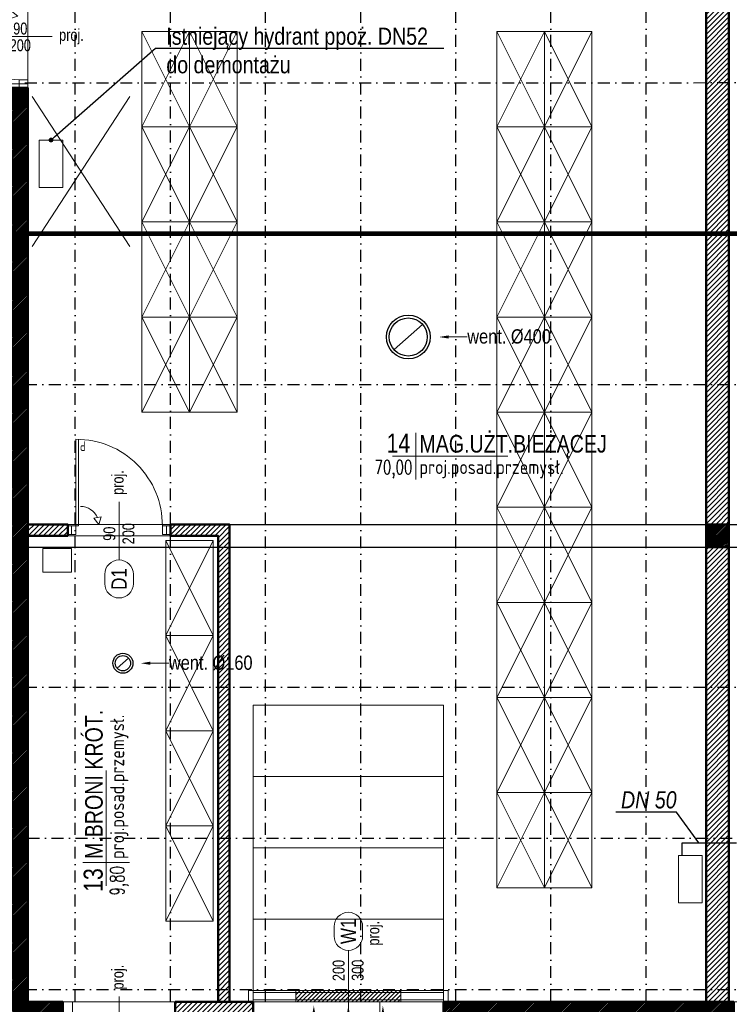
# Model space of a CAD drawing. Header units: centimetres. Extents: x -2715 to 104803, y -1446 to 32152.
# Tile 11 of 31: x 86677 to 87423, y -452 to 584. Entities that reach past the tile are written whole.
import ezdxf
from ezdxf import colors
from ezdxf.entities.mleader import LeaderData, LeaderLine
from ezdxf.enums import TextEntityAlignment as Align
from ezdxf.lldxf.tags import DXFTag
from ezdxf.math import Vec2, Vec3

# ---------------------------------------------------------------- set-up
doc = ezdxf.new("R2010")
doc.units = ezdxf.units.CM
doc.header["$MEASUREMENT"] = 0
doc.linetypes.add('DASHDOT2', pattern=[0.5, 0.25, -0.125, 0, -0.125])
doc.linetypes.add('HIDDENX2', pattern=[19.05, 12.7, -6.35])
for name, color, linetype, lineweight in [('0_TXT', 252, 'Continuous', 15), ('0_TXT niewidoczne', 252, 'Continuous', 15), ('1_ doors proj.', 252, 'Continuous', 15), ('1_ hatch', 252, 'Continuous', 9), ('1_ hatch proj.', 252, 'Continuous', 9), ('1_ projection', 252, 'HIDDENX2', 5), ('1_ przerywana  S_CONSTRUCTION', 252, 'DASHDOT2', 25), ('1_ view 1', 252, 'Continuous', 15), ('1_ view 4 _ rozbiórka', 252, 'Dash', 9), ('1_ wall STRUCT', 252, 'Continuous', 50), ('1_ wall STRUCT proj.', 252, 'Continuous', 50), ('1_ wall STRUCT-DIV rozbiorka', 252, 'Continuous', 9), ('2_ doors description proj.', 252, 'Continuous', 15), ('2_ equipment proj._skrzynie', 252, 'Continuous', 9), ('3_ PPOŻ  opisy', 252, 'Continuous', 18)]:
    doc.layers.add(name, color=color, linetype=linetype, lineweight=lineweight)
doc.layers.add('1_ area', color=252, linetype='Continuous', lineweight=9, plot=False)
doc.layers.add('IS_Opis', color=140, linetype='SOLID')
doc.layers.add('IS_Zimna_woda', color=160, linetype='SOLID')
doc.layers.add('IS_Opisy_działek_Wodociag', color=7, linetype='SOLID', true_color=0x000000)
doc.styles.add('ARIAL', font='arial.ttf', dxfattribs={"width": 0.8})
doc.styles.add('BIKTS', font='bikromsw.shx', dxfattribs={"width": 0.85})
doc.styles.add('H_POM', font='ARIALN.TTF', dxfattribs={"width": 0.7, "height": 18})
doc.styles.get("Standard").update_dxf_attribs({"font": 'ARIALN.TTF'})
doc.styles.add('TXT_D', font='arial.ttf')
doc.styles.add('TXT_M', font='romans.shx', dxfattribs={"width": 0.75, "oblique": 15})
doc.styles.add('TXT_S', font='romand.shx')
tags = doc.linetypes.add('Dash', pattern=[15, 10, -5]).pattern_tags.tags
tags[6:7] = [DXFTag(74, 4), DXFTag(75, 0), DXFTag(340, '0'), DXFTag(46, 0.0), DXFTag(50, 0.0), DXFTag(44, 0.0), DXFTag(45, 0.0)]
tags[4:5] = [DXFTag(74, 4), DXFTag(75, 0), DXFTag(340, '0'), DXFTag(46, 0.0), DXFTag(50, 0.0), DXFTag(44, 0.0), DXFTag(45, 0.0)]
doc.linetypes.add('Rozbiö˘ka', pattern='A,7,[121,msgB.shx,S=1,R=0,X=0.5,Y=-1.826635],7', length=14)
tags = doc.linetypes.add('SOLID', pattern=[10, 10, 0]).pattern_tags.tags
tags[6:7] = [DXFTag(74, 4), DXFTag(75, 0), DXFTag(340, '0'), DXFTag(46, 0.0), DXFTag(50, 0.0), DXFTag(44, 0.0), DXFTag(45, 0.0)]
tags[4:5] = [DXFTag(74, 4), DXFTag(75, 0), DXFTag(340, '0'), DXFTag(46, 0.0), DXFTag(50, 0.0), DXFTag(44, 0.0), DXFTag(45, 0.0)]
pattern_1 = [(45, (-154, -2e-12), (-2.65165043, 2.65165043), [])]

# ---------------------------------------------------------------- blocks, each defined once
blk = doc.blocks.new('vcfnbvcnbvm')
at = {"linetype": 'Dash', "ltscale": 20}
for points in [[(-205, 6), (-5, 6), (-5, 306), (-205, 306), (-205, 6)], [(-205, 231), (-5, 231)], [(-205, 156), (-5, 156)], [(-205, 81), (-5, 81)]]:
    blk.add_lwpolyline(points, dxfattribs=at)
for points in [[(-210, 6), (-205, 6), (-205, -6), (-210, -6), (-210, 6)], [(-210, 6), (-205, 6), (-205, -6), (-210, -6), (-210, 6)], [(-205, 4), (-5, 4), (-5, -4), (-205, -4), (-205, 6)], [(0, 6), (-5, 6), (-5, -6), (0, -6), (0, 6)], [(0, 6), (-5, 6), (-5, -6), (0, -6), (0, 6)]]:
    blk.add_lwpolyline(points)
blk = doc.blocks.new('_OZN.DRZWI')
blk.add_line((0, 0), (61.1, 0))
blk.add_lwpolyline([(-15, 15, -1), (-15, -15), (-25, -15, -1), (-25, 15)], format="xyb", close=True)
at = {"style": 'BIKTS', "width": 0.8}
blk.add_attdef('WYSOK', text='', height=8, rotation=0, dxfattribs=at).set_placement((27.6, 12.7), align=Align.TOP_CENTER)
for p in [(-20, 0), (75.1, 0)]:
    blk.add_attdef('OZN', text='', height=8, rotation=0, dxfattribs=at).set_placement(p, align=Align.MIDDLE)
blk.add_attdef('SZEROK', text='', height=8, rotation=0, dxfattribs=at).set_placement((27.6, -12.4), align=Align.CENTER)
blk = doc.blocks.new('VFDGFDHGF')
for p, q in [((4, 4.5), (0.5, 4.5)), ((8.5, 4.5), (4, 4.5)), ((8.5, -4.5), (8.5, 4.5)), ((99.5, 4.5), (99.5, -4.5)), ((108, 4.5), (104.5, 4.5)), ((4, -4.5), (8.5, -4.5)), ((8.5, -4.5), (8.5, -95.5)), ((11.3, -4.5), (11.3, -95.4)), ((32.6, -5.8), (27.3, -12.4)), ((99.5, -4.5), (104, -4.5)), ((27.3, -12.4), (35, -13.9))]:
    blk.add_line(p, q)
for points in [[(0, -4.5), (0, 4.5), (4, 4.5), (4, -4.5)], [(4, -4.5), (4, 4.5), (8.5, 4.5), (8.5, -4.5)], [(99.5, -4.5), (99.5, 4.5), (104, 4.5), (104, -4.5)], [(104, -4.5), (104, 4.5), (108, 4.5), (108, -4.5)]]:
    blk.add_lwpolyline(points, close=True)
for points in [[(8.5, -4.5), (11.3, -4.5)], [(32.6, -5.8), (35, -13.9)], [(54, -1.4), (54, -0.4)]]:
    blk.add_lwpolyline(points)
for centre, radius, start, end in [((9.1, -5.1), 90.4, 269.6651, 0.3349), ((13.5, -5.8), 19.1, 270, 337.4994)]:
    blk.add_arc(centre, radius, start, end)
at = {"insert": (18.4, -83.2), "char_height": 10, "width": 6.203, "attachment_point": 3, "style": 'H_POM'}
blk.add_mtext('L', dxfattribs=at)
blk = doc.blocks.new('vgfdbn vnbvmnvb')
for p, q in [((-104, 0), (-100.5, 0)), ((-95.5, 0), (-95.5, -9.1)), ((-4.5, -9.1), (-4.5, 0)), ((-4.5, 0), (0, 0)), ((0, 0), (3.5, 0)), ((-95.5, -9.1), (-100, -9.1)), ((-7.3, -9.1), (-7.3, -100)), ((0, -9.1), (-4.5, -9.1)), ((-4.5, -9.1), (-4.5, -100)), ((-23.3, -16.9), (-31, -18.5)), ((-28.6, -10.4), (-23.3, -16.9))]:
    blk.add_line(p, q)
for points in [[(-100, -9.1), (-100, 0), (-104, 0), (-104, -9.1)], [(-95.5, -9.1), (-95.5, 0), (-100, 0), (-100, -9.1)], [(0, -9.1), (0, 0), (-4.5, 0), (-4.5, -9.1)], [(4, -9.1), (4, 0), (0, 0), (0, -9.1)]]:
    blk.add_lwpolyline(points, close=True)
for points in [[(-50, -5.9), (-50, -4.9)], [(-4.5, -9.1), (-7.3, -9.1)], [(-28.6, -10.4), (-31, -18.5)]]:
    blk.add_lwpolyline(points)
for centre, radius, start, end in [((-5.1, -9.6), 90.4, 179.6651, 270.3349), ((-9.5, -10.4), 19.1, 202.5006, 270)]:
    blk.add_arc(centre, radius, start, end)
at = {"insert": (-14.4, -87.7), "char_height": 10, "width": 6.203, "attachment_point": 1, "style": 'H_POM'}
blk.add_mtext('P', dxfattribs=at)
blk = doc.blocks.new('MET')
at = {"layer": '0_TXT niewidoczne'}
for p, q in [((0, -20), (0, 20)), ((-20, 0), (78.66, 0))]:
    blk.add_line(p, q, dxfattribs=at)
at = {"style": 'TXT_D', "width": 0.8, "flags": 4}
blk.add_attdef('NUMER', text='', height=15, dxfattribs=at).set_placement((-6.73, 3.76), align=Align.RIGHT)
blk.add_attdef('NAZWA', (4.15, 3.76), '', height=15, dxfattribs=at)
at = {"layer": '0_TXT niewidoczne', "style": 'TXT_M', "width": 0.8, "flags": 4}
blk.add_attdef('M2', text='', height=12, dxfattribs=at).set_placement((-6.06, -15.36), align=Align.RIGHT)
blk.add_attdef('POSADZKA', (4.15, -15.36), '', height=12, dxfattribs=at)
blk = doc.blocks.new('RDFEWFGRDGBFH')
at = {"layer": '0_TXT', "color": 150, "linetype": 'ByBlock', "lineweight": -2}
blk.add_line((0, -10), (0, -19.6), dxfattribs=at)
blk.add_open_spline([(0, -19.6), (-1.2, -20.8), (-4.4, -23.7), (4.7, -26.4), (0.8, -31.3), (-0.9, -32.6), (-1.1, -32.7)], degree=3, knots=[0, 0, 0, 0, 4.027858, 10.239386, 15.868897, 16.708323, 16.708323, 16.708323, 16.708323], dxfattribs=at)
at = {"layer": '0_TXT', "color": 150}
blk.add_solid([(-1.7, -10), (0, 0), (1.7, -10)], dxfattribs=at)
blk = doc.blocks.new('NAWIEW')
at = {"layer": '1_ hatch proj.', "linetype": 'Dash', "ltscale": 5}
h = blk.add_hatch(dxfattribs=at)
h.set_pattern_fill('ANSI31', color=256, scale=25)
h.set_pattern_definition([(45, (-87022.5463, 436.0692), (-2.20970869, 2.20970869), [])])
h.paths.add_polyline_path([(-55.3, -13), (55.3, -13), (55.3, -1), (-55.3, -1)])
blk.add_lwpolyline([(-55.3, -13), (55.3, -13), (55.3, -1), (-55.3, -1)], close=True, dxfattribs=at)
at = {"layer": '0_TXT'}
for p in [(-36.3, -16.9), (0, -16.9)]:
    blk.add_blockref('RDFEWFGRDGBFH', p, dxfattribs=at)
at = {"layer": '0_TXT', "xscale": -1}
blk.add_blockref('RDFEWFGRDGBFH', (36.3, -16.9), dxfattribs=at)
blk = doc.blocks.new('vcvcbv')
blk.add_lwpolyline([(-100, 50), (0, 50), (0, 0), (-100, 0), (-100, 50)])
at = {"linetype": 'Dash', "ltscale": 10}
blk.add_lwpolyline([(-100, 0), (0, 50), (0, 0), (-100, 50), (-100, 0)], dxfattribs=at)
blk = doc.blocks.new('sdadsfsdfd')
at = {"layer": '2_ equipment proj._skrzynie', "rotation": 90}
for p in [(-373, 100), (-323, 100), (0, 100), (50, 100), (-373, 0), (-323, 0), (0, 0), (50, 0), (-373, -100), (-323, -100), (0, -100), (50, -100), (-373, -200), (-323, -200), (0, -200), (50, -200), (0, -300), (50, -300), (0, -400), (50, -400), (-348, -435), (0, -500), (50, -500), (-348, -535), (0, -600), (50, -600), (-348, -635), (0, -700), (50, -700), (-348, -735)]:
    blk.add_blockref('vcvcbv', p, dxfattribs=at)
blk = doc.blocks.new('_DOT')
at = {"color": 0, "linetype": 'ByBlock'}
blk.add_line((-0.5, 0), (-1, 0), dxfattribs=at)
at = {"color": 0, "linetype": 'ByBlock', "const_width": 0.5}
blk.add_lwpolyline([(-0.25, 0, 1), (0.25, 0, 1)], format="xyb", close=True, dxfattribs=at)
blk = doc.blocks.new('hgfhgjgjj')
at = {"layer": '1_ przerywana  S_CONSTRUCTION', "color": 150, "linetype": 'Dash', "ltscale": 20}
blk.add_lwpolyline([(-15, -13.2), (15, 13.2)], dxfattribs=at)
for radius in [23, 20]:
    blk.add_circle((0, 0), radius, dxfattribs=at)
at = {"layer": '0_TXT', "color": 150}
ml = blk.add_multileader_mtext('Standard', dxfattribs=at)
ml.set_content('{\\fArial Narrow|b0|i0|c238|p34;\\H83.333333x;went. %%C400} ')
ml.set_leader_properties()
ml.build(insert=Vec2(0, 0))
ml.multileader.update_dxf_attribs({"dogleg_length": 0.36, "arrow_head_size": 10})
ctx = ml.context
ctx.base_point, ctx.char_height, ctx.arrow_head_size, ctx.landing_gap_size, ctx.plane_origin = Vec3(61.9, 0), 0.18, 10, 0.09, Vec3(32.3, 0)
notes = []
notes.append((ctx, [(0, (1, 1, 0), (61.5, 0), (1, 0), 0.36, [(0, [(32.3, 0)], 0, [])])]))
ctx.mtext.insert, ctx.mtext.flow_direction = Vec3(62, 8.1), 5
for ctx, leaders in notes:
    for number, flags, end, landing, length, lines in leaders:
        leader = LeaderData()
        leader.index, (leader.has_last_leader_line, leader.has_dogleg_vector, leader.attachment_direction) = number, flags
        leader.last_leader_point, leader.dogleg_vector, leader.dogleg_length = Vec3(end), Vec3(landing), length
        for number, points, colour, breaks in lines:
            line = LeaderLine()
            line.index, line.vertices, line.color, line.breaks = number, Vec3.list(points), colors.encode_raw_color(colour), breaks
            leader.lines.append(line)
        ctx.leaders.append(leader)
blk = doc.blocks.new('frgfdhgfhgf')
at = {"layer": '1_ przerywana  S_CONSTRUCTION', "color": 150, "linetype": 'Dash', "ltscale": 20}
blk.add_lwpolyline([(-6, -5.3), (6, 5.3)], dxfattribs=at)
at = {"layer": '1_ przerywana  S_CONSTRUCTION', "color": 150, "linetype": 'Dash', "ltscale": 10}
for radius in [10.5, 8]:
    blk.add_circle((0, 0), radius, dxfattribs=at)
at = {"layer": '0_TXT', "color": 150}
ml = blk.add_multileader_mtext('Standard', dxfattribs=at)
ml.set_content('{\\fArial Narrow|b0|i0|c238|p34;\\H83.333333x;went. %%C160}', color=150)
ml.set_leader_properties()
ml.build(insert=Vec2(0, 0))
ml.multileader.update_dxf_attribs({"dogleg_length": 0.36, "arrow_head_size": 10})
ctx = ml.context
ctx.base_point, ctx.char_height, ctx.arrow_head_size, ctx.landing_gap_size, ctx.plane_origin = Vec3(48.3, 0), 0.18, 10, 0.09, Vec3(18.7, 0)
notes = []
notes.append((ctx, [(0, (1, 1, 0), (47.9, 0), (1, 0), 0.36, [(0, [(18.7, 0)], 0, [])])]))
ctx.mtext.insert, ctx.mtext.flow_direction = Vec3(48.4, 8.1), 5
for ctx, leaders in notes:
    for number, flags, end, landing, length, lines in leaders:
        leader = LeaderData()
        leader.index, (leader.has_last_leader_line, leader.has_dogleg_vector, leader.attachment_direction) = number, flags
        leader.last_leader_point, leader.dogleg_vector, leader.dogleg_length = Vec3(end), Vec3(landing), length
        for number, points, colour, breaks in lines:
            line = LeaderLine()
            line.index, line.vertices, line.color, line.breaks = number, Vec3.list(points), colors.encode_raw_color(colour), breaks
            leader.lines.append(line)
        ctx.leaders.append(leader)

msp = doc.modelspace()

# ---------------------------------------------------------------- hatches: boundary and pattern name
at = {"layer": '1_ hatch'}
h = msp.add_hatch(dxfattribs=at)
h.set_pattern_fill('ANSI31', color=256, scale=10)
h.paths.add_polyline_path([(86636.55, -489.07), (86636.55, -449.07), (86643.55, -449.07), (86643.55, 511.93), (86685.55, 511.93), (86685.55, -449.07), (86722.55, -449.07), (86722.55, -489.07)])
h = msp.add_hatch(dxfattribs=at)
h.set_pattern_fill('ANSI31', color=256, scale=10)
h.paths.add_polyline_path([(87398.55, 28.93), (87398.55, 52.93), (87422.55, 52.93), (87422.55, 28.93)])
h = msp.add_hatch(dxfattribs=at)
h.set_pattern_fill('ANSI31', color=256, scale=10)
h.paths.add_polyline_path([(87122.55, -489.07), (87122.55, -449.07), (87427.71, -449.07), (87427.71, -489.07)])
at = {"layer": '1_ hatch proj.'}
h = msp.add_hatch(dxfattribs=at)
h.set_pattern_fill('ANSI31', color=256, scale=30)
h.set_pattern_definition(pattern_1)
h.paths.add_polyline_path([(87398.55, 52.93), (87398.55, 681.93), (87422.55, 681.93), (87422.55, 52.93)])
h = msp.add_hatch(dxfattribs=at)
h.set_pattern_fill('ANSI31', color=256, scale=30)
h.set_pattern_definition([(45, (-85754.17, 1443.147), (-2.65165043, 2.65165043), [])])
h.paths.add_polyline_path([(86685.55, 40.93), (86727.55, 40.93), (86727.55, 52.93), (86685.55, 52.93)])
h = msp.add_hatch(dxfattribs=at)
h.set_pattern_fill('ANSI31', color=256, scale=30)
h.set_pattern_definition(pattern_1)
h.paths.add_polyline_path([(86897.55, -449.07), (86897.55, 52.93), (86835.55, 52.93), (86835.55, 40.93), (86885.55, 40.93), (86885.55, -449.07)])
h = msp.add_hatch(dxfattribs=at)
h.set_pattern_fill('ANSI31', color=256, scale=30)
h.set_pattern_definition([(45, (-154, -653), (-2.65165043, 2.65165043), [])])
h.paths.add_polyline_path([(87398.55, -449.07), (87398.55, 28.93), (87422.55, 28.93), (87422.55, -449.07)])
h = msp.add_hatch(dxfattribs=at)
h.set_pattern_fill('ANSI31', color=256, scale=30)
h.set_pattern_definition([(45, (-154, -2e-12), (-2.65165043, 2.65165043), [])])
h.paths.add_polyline_path([(86922.55, -489.07), (86840.55, -489.07), (86840.55, -449.07), (86922.55, -449.07)])

# ---------------------------------------------------------------- linework, layer by layer
at = {"layer": '1_ area'}
for points in [[(89158.55, -449.07), (86255.55, -449.07), (86255.55, 1166.93), (89158.55, 1166.93)], [(86685.55, -449.07), (89158.55, -449.07), (89158.55, 1166.93), (86685.55, 1166.93)]]:
    msp.add_lwpolyline(points, close=True, dxfattribs=at)
for points in [[(86685.55, 681.93), (86685.55, 52.93), (86897.55, 52.93), (86897.55, -449.07), (87398.55, -449.07), (87398.55, 681.93), (86685.55, 681.93)], [(87422.55, -449.07), (87422.55, 681.93), (88099.55, 681.93), (88099.55, -449.07), (87422.55, -449.07)], [(86685.55, -449.07), (86885.55, -449.07), (86885.55, 40.93), (86685.55, 40.93), (86685.55, -449.07)]]:
    msp.add_lwpolyline(points, dxfattribs=at)
at = {"layer": '1_ projection'}
msp.add_lwpolyline([(86732.55, -449.07), (87055.55, -449.07)], dxfattribs=at)
at = {"layer": '1_ przerywana  S_CONSTRUCTION', "ltscale": 50}
for points in [[(86735.55, -449.07), (86735.55, 681.93)], [(86835.55, -449.07), (86835.55, 681.93)], [(86935.55, -449.07), (86935.55, 681.93)], [(87035.55, -449.07), (87035.55, 681.93)], [(87135.55, -449.07), (87135.55, 681.93)], [(87235.55, -449.07), (87235.55, 681.93)], [(87335.55, -449.07), (87335.55, 681.93)], [(86682.49, 517.05), (89183.49, 517.93)], [(86682.55, 199.93), (89183.55, 199.93)], [(86682.55, -118.07), (89183.55, -118.07)], [(86685.55, -277.07), (89183.55, -277.07)], [(86682.55, -436.07), (89183.55, -436.07)]]:
    msp.add_lwpolyline(points, dxfattribs=at)
at = {"layer": '1_ przerywana  S_CONSTRUCTION', "color": 18, "ltscale": 100, "const_width": 5}
msp.add_lwpolyline([(86215.55, 358.41), (89183.55, 358.93)], dxfattribs=at)
at = {"layer": '1_ przerywana  S_CONSTRUCTION', "linetype": 'Dash', "ltscale": 30}
for points in [[(86835.55, 52.93), (89158.55, 52.93)], [(86685.55, 28.93), (89158.55, 28.93)]]:
    msp.add_lwpolyline(points, dxfattribs=at)
at = {"layer": '1_ view 4 _ rozbiórka', "lineweight": 20, "ltscale": 10}
msp.add_lwpolyline([(86697.46, 406.98), (86697.46, 456.98), (86722.46, 456.98), (86722.46, 406.98), (86697.46, 406.98)], dxfattribs=at)
at = {"layer": '1_ wall STRUCT'}
for points in [[(86636.55, -489.07), (86636.55, -449.07), (86643.55, -449.07), (86643.55, 511.93), (86685.55, 511.93), (86685.55, -449.07), (86722.55, -449.07), (86722.55, -489.07), (86636.55, -489.07)], [(87398.55, 28.93), (87398.55, 52.93), (87422.55, 52.93), (87422.55, 28.93), (87398.55, 28.93)], [(87122.55, -489.07), (87122.55, -449.07), (87427.71, -449.07), (87427.71, -489.07), (87122.55, -489.07)]]:
    msp.add_lwpolyline(points, dxfattribs=at)
at = {"layer": '1_ wall STRUCT proj.'}
for points in [[(87398.55, 52.93), (87398.55, 681.93), (87422.55, 681.93), (87422.55, 52.93), (87398.55, 52.93)], [(86685.55, 40.93), (86727.55, 40.93), (86727.55, 52.93), (86685.55, 52.93), (86685.55, 40.93)], [(87398.55, -449.07), (87398.55, 28.93), (87422.55, 28.93), (87422.55, -449.07), (87398.55, -449.07)], [(86922.55, -489.07), (86840.55, -489.07), (86840.55, -449.07), (86922.55, -449.07), (86922.55, -489.07)]]:
    msp.add_lwpolyline(points, dxfattribs=at)
msp.add_lwpolyline([(86897.55, -449.07), (86897.55, 52.93), (86835.55, 52.93), (86835.55, 40.93), (86885.55, 40.93), (86885.55, -449.07)], close=True, dxfattribs=at)
at = {"layer": '1_ wall STRUCT-DIV rozbiorka', "linetype": 'Rozbiö˘ka'}
for points in [[(86643.55, 511.93), (86643.55, 515.93), (86685.55, 515.93), (86685.55, 511.93)], [(86690.33, 502.93), (86793.01, 345.18)], [(86690.33, 345.18), (86793.01, 502.93)], [(86722.55, -449.07), (86732.55, -449.07), (86732.55, -489.07), (86722.55, -489.07)], [(87122.55, -449.07), (87055.55, -449.07), (87055.55, -489.07), (87122.55, -489.07)]]:
    msp.add_lwpolyline(points, dxfattribs=at)
at = {"layer": '1_ wall STRUCT-DIV rozbiorka', "linetype": 'Rozbiö˘ka', "lineweight": 9, "ltscale": 2.5}
msp.add_lwpolyline([(86722.55, -449.28), (86840.55, -449.07)], dxfattribs=at)
at = {"layer": '3_ PPOŻ  opisy', "linetype": 'Continuous', "lineweight": 20, "ltscale": 3}
for points in [[(86701.52, 27.63), (86731.52, 27.63), (86731.52, 2.63), (86701.52, 2.63), (86701.52, 27.63)], [(87369.48, -345.02), (87369.48, -295.02), (87394.48, -295.02), (87394.48, -345.02), (87369.48, -345.02)]]:
    msp.add_lwpolyline(points, dxfattribs=at)
at = {"layer": 'IS_Opisy_działek_Wodociag'}
msp.add_lwpolyline([(87391.04, -281.78), (87367.57, -249.51), (87303.62, -249.51)], dxfattribs=at)
at = {"layer": 'IS_Zimna_woda'}
for points in [[(87373.55, -295), (87373.55, -281.78)], [(87373.55, -281.78), (87430.64, -281.78)]]:
    msp.add_lwpolyline(points, dxfattribs=at)

# ---------------------------------------------------------------- block references
at = {"layer": '0_TXT'}
ref = msp.add_blockref('MET', (87093.52, 124.73), dxfattribs=dict(at, xscale=1.23, yscale=1.23, zscale=1.23, rotation=359.9999999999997))
ref.add_attrib('NUMER', '14', dxfattribs={"layer": '0', "height": 20, "style": 'TXT_D', "width": 0.8, "flags": 4}).set_placement((87087.56, 128.42), align=Align.RIGHT)
ref.add_attrib('NAZWA', 'MAG.UŻT.BIEŻĄCEJ', (87097.21, 128.42), dxfattribs={"layer": '0', "height": 18.45, "style": 'TXT_D', "width": 0.8, "flags": 4})
ref.add_attrib('M2', '70,00', dxfattribs={"layer": '0', "height": 14.76, "style": 'TXT_S', "width": 0.7, "flags": 4}).set_placement((87089.83, 105.84), align=Align.RIGHT)
ref.add_attrib('POSADZKA', 'proj.posad.przemysł.', (87097.21, 105.84), dxfattribs={"layer": '0', "color": 150, "height": 14.76, "style": 'TXT_S', "width": 0.8, "flags": 4})
for name, p in [('frgfdhgfhgf', (86785.55, -93.07)), ('NAWIEW', (87022.55, -436.07))]:
    msp.add_blockref(name, p, dxfattribs=at)
ref = msp.add_blockref('MET', (86767.99, -302.58), dxfattribs=dict(at, xscale=1.23, yscale=1.23, zscale=1.23, rotation=89.99999999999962))
ref.add_attrib('NUMER', '13', dxfattribs={"layer": '0', "height": 20, "rotation": 90, "style": 'TXT_D', "width": 0.8, "flags": 4}).set_placement((86764.3, -308.55), align=Align.RIGHT)
ref.add_attrib('NAZWA', 'M.BRONI KRÓT.', (86764.3, -298.89), dxfattribs={"layer": '0', "height": 18.45, "rotation": 90, "style": 'TXT_D', "width": 0.8, "flags": 4})
ref.add_attrib('M2', '9,80', dxfattribs={"layer": '0', "height": 14.76, "rotation": 90, "style": 'TXT_S', "width": 0.7, "flags": 4}).set_placement((86786.89, -306.27), align=Align.RIGHT)
ref.add_attrib('POSADZKA', 'proj.posad.przemysł.', (86786.89, -298.89), dxfattribs={"layer": '0', "color": 150, "height": 14.76, "rotation": 90, "style": 'TXT_S', "width": 0.8, "flags": 4})
at = {"layer": '1_ doors proj.'}
for name, p, rotation in [('VFDGFDHGF', (86681, 619.93), 270), ('vgfdbn vnbvmnvb', (86731.55, 42.38), 180)]:
    msp.add_blockref(name, p, dxfattribs=dict(at, rotation=rotation))
msp.add_blockref('vcfnbvcnbvm', (87127.55, -443.07), dxfattribs=at)
at = {"layer": '1_ view 1'}
msp.add_blockref('hgfhgjgjj', (87085.55, 249.93), dxfattribs=at)
at = {"layer": '2_ doors description proj.'}
ref = msp.add_blockref('_OZN.DRZWI', (86650.09, 565.93), dxfattribs=dict(at, xscale=-1, rotation=180))
ref.add_attrib('OZN', 'proj.', dxfattribs={"layer": '0', "color": 7, "lineweight": 5, "height": 12.5, "style": 'BIKTS', "width": 0.8}).set_placement((86731.49, 565.93), align=Align.MIDDLE)
ref.add_attrib('WYSOK', '200', dxfattribs={"layer": '0', "color": 7, "lineweight": 5, "height": 12.5, "style": 'BIKTS', "width": 0.8}).set_placement((86677.68, 562.86), align=Align.TOP_CENTER)
ref.add_attrib('SZEROK', '90', dxfattribs={"layer": '0', "color": 7, "lineweight": 5, "height": 12.5, "style": 'BIKTS', "width": 0.8}).set_placement((86677.68, 567.93), align=Align.CENTER)
ref.add_attrib('OZN', 'D1', dxfattribs={"layer": '0', "color": 7, "lineweight": 5, "height": 16, "style": 'ARIAL', "width": 0.8}).set_placement((86630.09, 565.93), align=Align.MIDDLE)
ref = msp.add_blockref('_OZN.DRZWI', (86781.55, 15.53), dxfattribs=dict(at, rotation=90))
ref.add_attrib('OZN', 'proj.', dxfattribs={"layer": '0', "color": 7, "lineweight": 5, "height": 12.5, "rotation": 90, "style": 'BIKTS', "width": 0.8}).set_placement((86781.55, 96.94), align=Align.MIDDLE)
ref.add_attrib('WYSOK', '200', dxfattribs={"layer": '0', "color": 7, "lineweight": 5, "height": 12.5, "rotation": 90, "style": 'BIKTS', "width": 0.8}).set_placement((86785.09, 43.12), align=Align.TOP_CENTER)
ref.add_attrib('SZEROK', '90', dxfattribs={"layer": '0', "color": 7, "lineweight": 5, "height": 12.5, "rotation": 90, "style": 'BIKTS', "width": 0.8}).set_placement((86777.53, 43.12), align=Align.CENTER)
ref.add_attrib('OZN', 'D1', dxfattribs={"layer": '0', "color": 7, "lineweight": 5, "height": 16, "rotation": 90, "style": 'ARIAL', "width": 0.8}).set_placement((86781.55, -4.47), align=Align.MIDDLE)
ref = msp.add_blockref('_OZN.DRZWI', (87022.55, -394.9), dxfattribs=dict(at, xscale=-1, rotation=89.99999999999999))
ref.add_attrib('OZN', 'proj.', dxfattribs={"layer": '0', "color": 7, "lineweight": 5, "height": 12.5, "rotation": 90, "style": 'BIKTS', "width": 0.8}).set_placement((87050.37, -376.85), align=Align.MIDDLE)
ref.add_attrib('WYSOK', '300', dxfattribs={"layer": '0', "color": 7, "lineweight": 5, "height": 12.5, "rotation": 90, "style": 'BIKTS', "width": 0.8}).set_placement((87026.09, -415.86), align=Align.TOP_CENTER)
ref.add_attrib('SZEROK', '200', dxfattribs={"layer": '0', "color": 7, "lineweight": 5, "height": 12.5, "rotation": 90, "style": 'BIKTS', "width": 0.8}).set_placement((87018.53, -416.06), align=Align.CENTER)
ref.add_attrib('OZN', 'W1', dxfattribs={"layer": '0', "color": 7, "lineweight": 5, "height": 16, "rotation": 90, "style": 'ARIAL', "width": 0.8}).set_placement((87022.55, -374.9), align=Align.MIDDLE)
ref = msp.add_blockref('_OZN.DRZWI', (86781.55, -504.48), dxfattribs=dict(at, rotation=90.00000000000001))
ref.add_attrib('OZN', 'proj.', dxfattribs={"layer": '0', "color": 7, "lineweight": 5, "height": 12.5, "rotation": 90, "style": 'BIKTS', "width": 0.8}).set_placement((86781.55, -423.07), align=Align.MIDDLE)
ref.add_attrib('WYSOK', '200', dxfattribs={"layer": '0', "color": 7, "lineweight": 5, "height": 12.5, "rotation": 90, "style": 'BIKTS', "width": 0.8}).set_placement((86785.09, -476.88), align=Align.TOP_CENTER)
ref.add_attrib('SZEROK', '100', dxfattribs={"layer": '0', "color": 7, "lineweight": 5, "height": 12.5, "rotation": 90, "style": 'BIKTS', "width": 0.8}).set_placement((86777.53, -476.88), align=Align.CENTER)
ref.add_attrib('OZN', 'Dz2', dxfattribs={"layer": '0', "color": 7, "lineweight": 5, "height": 16, "rotation": 90, "style": 'ARIAL', "width": 0.8}).set_placement((86781.55, -524.48), align=Align.MIDDLE)
at = {"layer": '2_ equipment proj._skrzynie'}
msp.add_blockref('sdadsfsdfd', (87228.55, 470.93), dxfattribs=at)

# ---------------------------------------------------------------- texts
at = {"layer": 'IS_Opisy_działek_Wodociag', "insert": (87367.57, -245.91), "char_height": 18, "attachment_point": 9}
msp.add_mtext('\\fArial Narrow|b0|i1;DN 50', dxfattribs=at)

# ---------------------------------------------------------------- leaders
at = {"layer": 'IS_Opis'}
ml = msp.add_multileader_mtext('Standard', dxfattribs=at)
ml.set_content('Istniejący hydrant ppoż. DN52 do demontażu', color=256)
ml.set_leader_properties(color=256, linetype='ByLayer', lineweight=-1)
ml.set_arrow_properties(name='DOT')
ml.build(insert=Vec2(0, 0))
ml.multileader.update_dxf_attribs({"text_left_attachment_type": 6, "text_right_attachment_type": 6, "dogleg_length": 0.1, "arrow_head_size": 5})
ctx = ml.context
ctx.base_point, ctx.char_height, ctx.arrow_head_size, ctx.landing_gap_size, ctx.plane_origin = Vec3(86830.87, 553.57), 18, 5, 0.3, Vec3(86795.23, 624.14)
ctx.left_attachment, ctx.right_attachment = 6, 6
notes = []
notes.append((ctx, [(0, (1, 1, 0), (86819.68, 553.57), (1, 0), 11.18, [(0, [(86709.96, 456.98)], 0, [])])]))
ctx.mtext.insert, ctx.mtext.width, ctx.mtext.flow_direction = Vec3(86831.17, 575.17), 288.8318, 5
for ctx, leaders in notes:
    for number, flags, end, landing, length, lines in leaders:
        leader = LeaderData()
        leader.index, (leader.has_last_leader_line, leader.has_dogleg_vector, leader.attachment_direction) = number, flags
        leader.last_leader_point, leader.dogleg_vector, leader.dogleg_length = Vec3(end), Vec3(landing), length
        for number, points, colour, breaks in lines:
            line = LeaderLine()
            line.index, line.vertices, line.color, line.breaks = number, Vec3.list(points), colors.encode_raw_color(colour), breaks
            leader.lines.append(line)
        ctx.leaders.append(leader)

doc.saveas('drawing.dxf')
